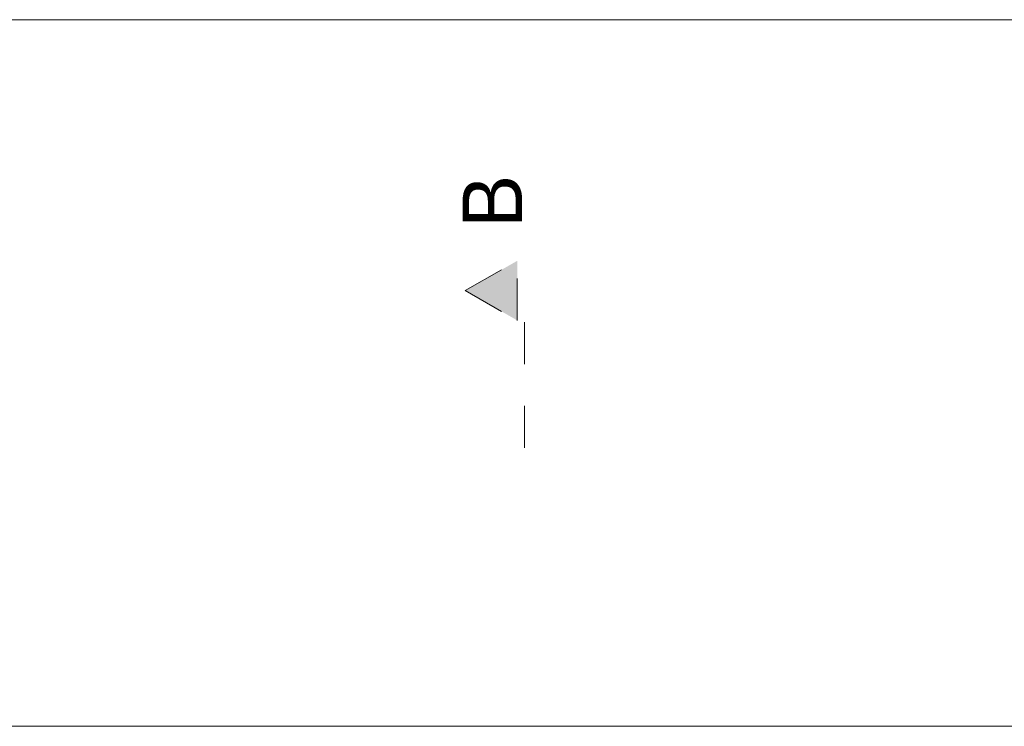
# Model space of a CAD drawing. Extents: x -145259 to -66341, y -2316 to 227384.
# Tile 118 of 143: x -113334 to -106714, y 182234 to 186984. Entities that reach past the tile are written whole.
import ezdxf

# ---------------------------------------------------------------- set-up
doc = ezdxf.new("R2010")
doc.units = 0
doc.header["$MEASUREMENT"] = 0
doc.linetypes.add('Dashed', pattern=[564.444447, 282.222223, -282.222223])
for name, color, linetype, lineweight in [('arch przekroje_Nr_Pióra__21', 7, 'Continuous', 13), ('arch przekroje_Nr_Pióra__5', 7, 'Continuous', 13), ('ARCH TABELA_Nr_Pióra__21', 7, 'Continuous', 13), ('INWENT. OKNA_Nr_Pióra__21', 7, 'Continuous', 13)]:
    doc.layers.add(name, color=color, linetype=linetype, lineweight=lineweight)
doc.styles.add('GENERATED_STYLE_8', font='txt')

msp = doc.modelspace()

# ---------------------------------------------------------------- hatches: boundary and pattern name
at = {"layer": 'arch przekroje_Nr_Pióra__5', "linetype": 'Continuous'}
msp.add_hatch(color=256, dxfattribs=at).paths.add_polyline_path([(-109988.7, 185362.6), (-109988.7, 184962.6), (-110338.7, 185162.6)], flags=0)

# ---------------------------------------------------------------- linework, layer by layer
at = {"layer": 'arch przekroje_Nr_Pióra__5', "linetype": 'Dashed'}
for p, q in [((-110338.7, 185162.6), (-109988.7, 185362.6)), ((-109988.7, 184962.6), (-109988.7, 185362.6)), ((-110338.7, 185162.6), (-109988.7, 184962.6)), ((-109938.7, 184104.6), (-109938.7, 185162.6))]:
    msp.add_line(p, q, dxfattribs=at)
at = {"layer": 'ARCH TABELA_Nr_Pióra__21', "linetype": 'Continuous'}
msp.add_line((-143258.7, 186983.6), (-68258.7, 186983.6), dxfattribs=at)
at = {"layer": 'INWENT. OKNA_Nr_Pióra__21', "linetype": 'Continuous'}
msp.add_line((-100328.7, 182233.6), (-114268.7, 182233.6), dxfattribs=at)

# ---------------------------------------------------------------- texts
at = {"layer": 'arch przekroje_Nr_Pióra__21', "linetype": 'Continuous', "insert": (-110355.9, 185762.6), "char_height": 400, "attachment_point": 2, "rotation": 90, "style": 'GENERATED_STYLE_8'}
msp.add_mtext('{B}', dxfattribs=at)

doc.saveas('drawing.dxf')
